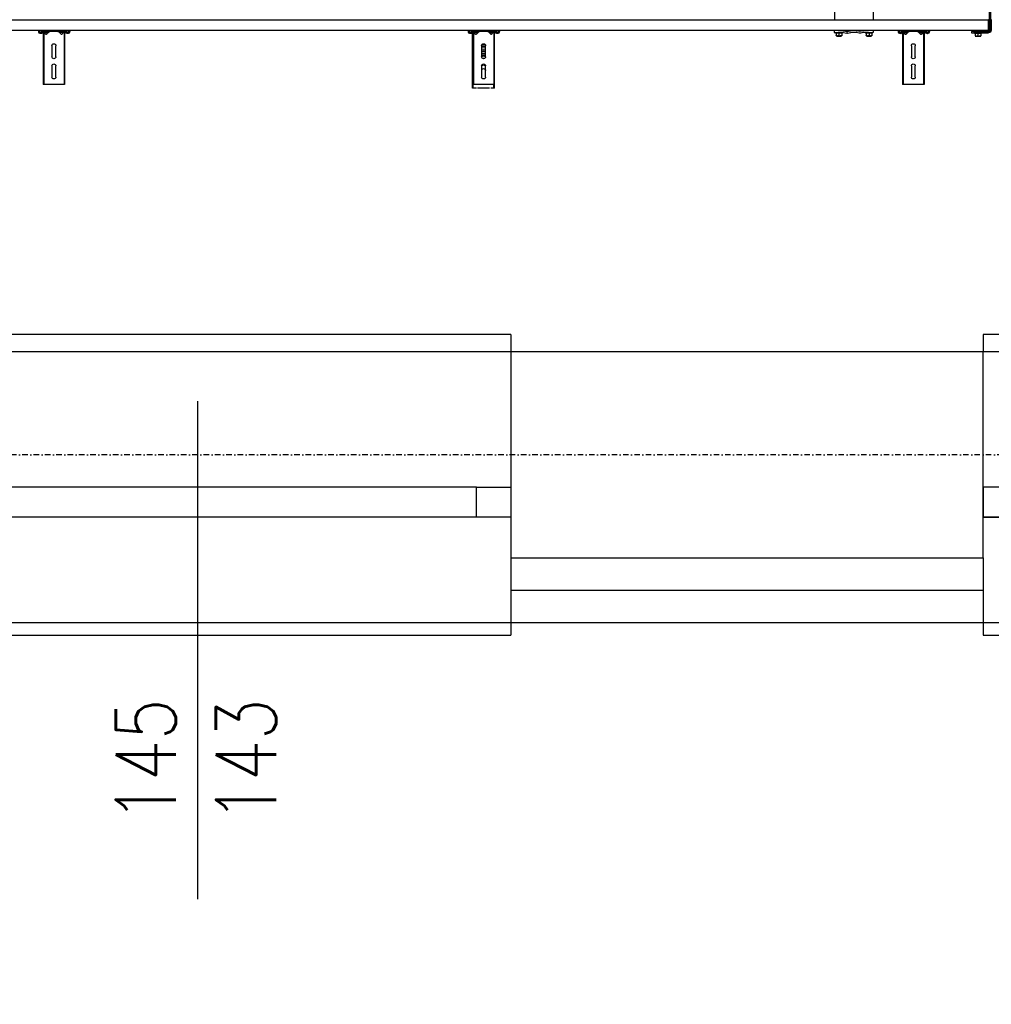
# Model space of a CAD drawing. Header units: centimetres. Extents: x 0 to 55409, y -2708 to 14680.
# Tile 12 of 215: x 29751 to 29978, y 4998 to 5227. Entities that reach past the tile are written whole.
import ezdxf
from ezdxf.enums import TextEntityAlignment as Align

# ---------------------------------------------------------------- set-up
doc = ezdxf.new("R2010")
doc.units = ezdxf.units.CM
doc.header["$LTSCALE"] = 0.01
doc.linetypes.add('DASHDOT', pattern=[25.4, 12.7, -6.35, 0, -6.35])
for name, color, linetype in [('A_drzwi opis istniejące', 161, 'Continuous'), ('A_Ściany istniejące', 9, 'Continuous'), ('CKDRZWI_', 7, 'Continuous'), ('CKDRZWI_OPIS', 3, 'Continuous'), ('CKIZOLACJE', 2, 'Continuous'), ('CKOKNA', 4, 'Continuous'), ('CKOTOCZKI', 1, 'Continuous'), ('CKSIATKA', 7, 'DASHDOT'), ('CKWYMIAR', 3, 'Continuous'), ('PODKŁAD STAN ISTNIEJĄCY', 7, 'Continuous')]:
    doc.layers.add(name, color=color, linetype=linetype)
doc.layers.add('CKPOM_POWIERZ', color=1, linetype='Continuous', plot=False)
doc.layers.add('POWIERZCHNIA ZABUDOWY', color=111, linetype='Continuous', plot=False)
doc.styles.add('RomanS', font='romans.shx', dxfattribs={"width": 0.8})
doc.styles.add('SIMPLEX', font='simplex.shx', dxfattribs={"width": 0.7, "height": 17})
doc.styles.get("Standard").update_dxf_attribs({"font": 'ic-simplex.shx', "width": 0.8})
doc.linetypes.add('IZOLACJA_CIEPLNA_OS', pattern='A,0.001,[220,CADKON.SHX,S=0.05,R=0,X=0,Y=0],-1,[220,CADKON.SHX,S=0.05,R=180,X=1,Y=0],-1', length=2.001)
doc.dimstyles.new('Kopia2 CADKON cm', dxfattribs={"dimscale": 5, "dimtxt": 3, "dimasz": 2.5, "dimexe": 1.8, "dimexo": 5, "dimgap": 0.6, "dimtad": 1, "dimrnd": 0.5, "dimtxsty": 'Standard', "dimblk1": 'OBLIQUE', "dimblk2": 'OBLIQUE', "dimsah": 1, "dimcen": 2.5, "dimadec": 1, "dimazin": 2, "dimtfac": 1, "dimtix": 1, "dimtmove": 2, "dimatfit": 3, "dimldrblk": 'OPEN30', "dimfxl": 2, "dimfxlon": 1, "dimtfill": 1, "dimtolj": 1, "dimarcsym": 0})

# ---------------------------------------------------------------- blocks, each defined once
blk = doc.blocks.new('A$7E8719B1CAF')
at = {"color": 7, "linetype": 'Continuous', "lineweight": -3}
for p, q in [((2735.1, 209.2), (2735.1, 160.2)), ((2736.5, 209.2), (2735.1, 209.2)), ((2736.5, 209.2), (2736.5, 200)), ((2740.3, 209.2), (2736.5, 209.2)), ((2744, 209.2), (2740.3, 209.2)), ((2749.5, 209.2), (2746.5, 209.2)), ((2771.8, 209.2), (2749.5, 209.2)), ((2774.7, 209.2), (2771.8, 209.2)), ((2781, 209.2), (2777.3, 209.2)), ((2784.7, 209.2), (2781, 209.2)), ((2784.7, 209.2), (2784.7, 200)), ((2786.1, 209.2), (2784.7, 209.2)), ((2786.1, 209.2), (2786.1, 160.2)), ((1736.1, 200), (1734.9, 200)), ((1734.9, 88.5), (1734.9, 200)), ((1736.1, 88.5), (1736.1, 200)), ((1741.2, 200), (1736.1, 200)), ((1742.9, 200), (1741.2, 200)), ((1748.5, 200), (1742.9, 200)), ((1750.4, 200), (1748.5, 200)), ((1769.3, 200), (1750.4, 200)), ((1771.2, 200), (1769.3, 200)), ((1776.8, 200), (1771.2, 200)), ((1778.6, 200), (1776.8, 200)), ((1783.7, 200), (1778.6, 200)), ((1784.8, 200), (1783.7, 200)), ((1783.7, 88.5), (1783.7, 200)), ((1784.8, 88.5), (1784.8, 200)), ((2736.8, 200), (2735.7, 200)), ((2735.7, 88.5), (2735.7, 200)), ((2736.8, 88.5), (2736.8, 200)), ((2741.9, 200), (2736.8, 200)), ((2743.7, 200), (2741.9, 200)), ((2749.3, 200), (2743.7, 200)), ((2751.2, 200), (2749.3, 200)), ((2770.1, 200), (2751.2, 200)), ((2772, 200), (2770.1, 200)), ((2777.6, 200), (2772, 200)), ((2779.3, 200), (2777.6, 200)), ((2784.4, 200), (2779.3, 200)), ((2785.6, 200), (2784.4, 200)), ((2784.4, 88.5), (2784.4, 200)), ((2785.6, 88.5), (2785.6, 200)), ((3737.6, 200), (3736.4, 200)), ((3736.4, 88.5), (3736.4, 200)), ((3737.6, 88.5), (3737.6, 200)), ((3742.7, 200), (3737.6, 200)), ((3744.4, 200), (3742.7, 200)), ((3750, 200), (3744.4, 200)), ((3751.9, 200), (3750, 200)), ((3770.8, 200), (3751.9, 200)), ((3772.7, 200), (3770.8, 200)), ((3778.3, 200), (3772.7, 200)), ((3780.1, 200), (3778.3, 200)), ((3785.2, 200), (3780.1, 200)), ((3786.3, 200), (3785.2, 200)), ((3785.2, 88.5), (3785.2, 200)), ((3786.3, 88.5), (3786.3, 200)), ((1755.4, 157), (1755.4, 183)), ((1764.4, 183), (1764.4, 157)), ((2756.1, 157), (2756.1, 183)), ((2765.1, 183), (2765.1, 157)), ((3756.9, 157), (3756.9, 183)), ((3765.9, 183), (3765.9, 157)), ((2735.1, 160.2), (2735.1, 148.5)), ((2735.1, 148.5), (2735.1, 80.2)), ((2758.1, 153.3), (2758.1, 157)), ((2763.1, 157), (2763.1, 153.3)), ((2786.1, 160.2), (2786.1, 148.5)), ((2786.1, 148.5), (2786.1, 80.2)), ((1755.4, 110), (1755.4, 136)), ((1764.4, 136), (1764.4, 110)), ((2756.1, 110), (2756.1, 136)), ((2765.1, 136), (2765.1, 110)), ((3756.9, 110), (3756.9, 136)), ((3765.9, 136), (3765.9, 110)), ((3936.6, 75), (711.3, 75)), ((1724.9, 78.9), (1724.5, 75.5)), ((1726.4, 75.3), (1724.5, 75.5)), ((1726.9, 78.6), (1726.4, 75.3)), ((1727.2, 75.3), (1726.4, 75.3)), ((1727.6, 78.6), (1727.2, 75.3)), ((1730, 81.5), (1727.9, 81.5)), ((1730, 79.5), (1727.9, 79.5)), ((1730.8, 81.5), (1730, 81.5)), ((1731.2, 77.6), (1731, 78.6)), ((1733.1, 77.9), (1733, 78.9)), ((1733.9, 77.9), (1733.7, 78.9)), ((1750.4, 77), (1734.1, 77)), ((1786.4, 75), (1734.1, 75)), ((1734.9, 78.4), (1734.9, 88.5)), ((1736.1, 77.5), (1734.9, 78.4)), ((1736.1, 77.5), (1736.1, 88.5)), ((1741.2, 83.3), (1736.1, 77.5)), ((1746.6, 79), (1738.6, 79)), ((1738.6, 79), (1738.6, 77)), ((1748.5, 77.8), (1742.9, 83.4)), ((1747, 79), (1746.6, 79)), ((1746.6, 77), (1746.6, 79)), ((1747, 77), (1747, 79)), ((1752.7, 77), (1750.4, 77)), ((1767, 77), (1752.7, 77)), ((1769.3, 77), (1767, 77)), ((1786.4, 77), (1769.3, 77)), ((1776.8, 83.4), (1771.2, 77.8)), ((1782.1, 79), (1774.1, 79)), ((1774.1, 79), (1774.1, 77)), ((1783.7, 77.5), (1778.6, 83.3)), ((1782.4, 79), (1782.1, 79)), ((1782.1, 77), (1782.1, 79)), ((1782.5, 77), (1782.5, 78.8)), ((1783.7, 77.5), (1783.7, 88.5)), ((1784.8, 78.4), (1783.7, 77.5)), ((1784.8, 78.4), (1784.8, 88.5)), ((1787.1, 75), (1786.4, 75)), ((1787.5, 78.9), (1787.4, 77.9)), ((1789.5, 78.6), (1789.3, 77.6)), ((1790.2, 78.6), (1790.1, 77.6)), ((1792.6, 81.5), (1790.5, 81.5)), ((1792.6, 79.5), (1790.5, 79.5)), ((1793.4, 81.5), (1792.6, 81.5)), ((1794.1, 75.3), (1793.6, 78.6)), ((1794.1, 75.3), (1796, 75.5)), ((1794.8, 75.3), (1794.1, 75.3)), ((1794.8, 75.3), (1796.8, 75.5)), ((1796, 75.5), (1795.6, 78.9)), ((1796.8, 75.5), (1796, 75.5)), ((1796.8, 75.5), (1796.3, 78.9)), ((2725.6, 78.9), (2725.2, 75.5)), ((2727.2, 75.3), (2725.2, 75.5)), ((2727.6, 78.6), (2727.2, 75.3)), ((2727.9, 75.3), (2727.2, 75.3)), ((2728.3, 78.6), (2727.9, 75.3)), ((2730.8, 81.5), (2728.6, 81.5)), ((2730.8, 79.5), (2728.6, 79.5)), ((2731.5, 81.5), (2730.8, 81.5)), ((2731.9, 77.6), (2731.7, 78.6)), ((2733.9, 77.9), (2733.7, 78.9)), ((2734.6, 77.9), (2734.4, 78.9)), ((2751.2, 77), (2734.8, 77)), ((2787.1, 75), (2734.8, 75)), ((2735.1, 80.2), (2735.1, 79.9)), ((2735.7, 79.4), (2735.1, 79.9)), ((2735.7, 78.4), (2735.7, 88.5)), ((2736.8, 77.5), (2735.7, 78.4)), ((2736.8, 77.5), (2736.8, 88.5)), ((2741.9, 83.3), (2736.8, 77.5)), ((2747.3, 79), (2739.3, 79)), ((2739.3, 79), (2739.3, 77)), ((2749.3, 77.8), (2743.7, 83.4)), ((2746.5, 79.8), (2744, 82.7)), ((2747.7, 79), (2747.3, 79)), ((2747.3, 77), (2747.3, 79)), ((2747.7, 77), (2747.7, 79)), ((2753.5, 77), (2751.2, 77)), ((2767.8, 77), (2753.5, 77)), ((2770.1, 77), (2767.8, 77)), ((2787.1, 77), (2770.1, 77)), ((2777.6, 83.4), (2772, 77.8)), ((2777.3, 82.7), (2774.7, 79.8)), ((2782.8, 79), (2774.8, 79)), ((2774.8, 79), (2774.8, 77)), ((2784.4, 77.5), (2779.3, 83.3)), ((2783.1, 79), (2782.8, 79)), ((2782.8, 77), (2782.8, 79)), ((2783.2, 77), (2783.2, 78.8)), ((2784.4, 77.5), (2784.4, 88.5)), ((2785.6, 78.4), (2784.4, 77.5)), ((2785.6, 78.4), (2785.6, 88.5)), ((2786.1, 79.9), (2785.6, 79.4)), ((2786.1, 80.2), (2786.1, 79.9)), ((2787.8, 75), (2787.1, 75)), ((2788.2, 78.9), (2788.1, 77.9)), ((2790.2, 78.6), (2790.1, 77.6)), ((2790.9, 78.6), (2790.8, 77.6)), ((2793.4, 81.5), (2791.2, 81.5)), ((2793.4, 79.5), (2791.2, 79.5)), ((2794.1, 81.5), (2793.4, 81.5)), ((2794.8, 75.3), (2794.3, 78.6)), ((2794.8, 75.3), (2796.7, 75.5)), ((2795.5, 75.3), (2794.8, 75.3)), ((2795.5, 75.3), (2797.5, 75.5)), ((2796.7, 75.5), (2796.3, 78.9)), ((2797.5, 75.5), (2796.7, 75.5)), ((2797.5, 75.5), (2797.1, 78.9)), ((3576.8, 79), (3586.7, 79)), ((3576.8, 75), (3576.8, 79)), ((3581.7, 81), (3580.3, 80.2)), ((3580.3, 80.2), (3596.1, 80.2)), ((3581.7, 87), (3581.7, 86.4)), ((3581.7, 86.4), (3585, 87)), ((3581.7, 87), (3585, 87)), ((3581.7, 80.4), (3581.7, 86.4)), ((3585.2, 88.5), (3584.2, 87.5)), ((3584.2, 87.5), (3592.2, 87.5)), ((3584.2, 87.5), (3584.2, 87)), ((3585, 88.3), (3585, 87)), ((3585, 87), (3591.5, 87)), ((3591.2, 88.5), (3585.2, 88.5)), ((3598.6, 79), (3586.7, 79)), ((3588.2, 86.4), (3591.5, 87)), ((3588.2, 80.4), (3588.2, 86.4)), ((3592.2, 87.5), (3591.2, 88.5)), ((3591.4, 88.3), (3591.4, 87)), ((3591.5, 87), (3594.7, 87)), ((3592.2, 87), (3592.2, 87.5)), ((3594.7, 86.4), (3594.7, 87)), ((3594.7, 80.4), (3594.7, 86.4)), ((3596.1, 80.2), (3594.7, 81)), ((3598.6, 79), (3605.4, 80.8)), ((3599.5, 75), (3599.5, 75)), ((3599.6, 75.1), (3606.5, 77)), ((3600.5, 75.1), (3607.2, 76.9)), ((3607.6, 81), (3606.7, 81)), ((3607, 77), (3613.8, 75.1)), ((3608, 80.8), (3614.8, 79)), ((3608.9, 80.8), (3615.7, 79)), ((3628.6, 79), (3614.8, 79)), ((3635.4, 80.8), (3628.6, 79)), ((3629.5, 75), (3629.5, 75)), ((3636.5, 77), (3629.6, 75.1)), ((3637.2, 76.9), (3630.5, 75.1)), ((3637.6, 81), (3636.7, 81)), ((3643.8, 75.1), (3637, 77)), ((3644.8, 79), (3638, 80.8)), ((3645.7, 79), (3638.9, 80.8)), ((3656.7, 79), (3644.8, 79)), ((3651.7, 81), (3650.3, 80.2)), ((3650.3, 80.2), (3666.1, 80.2)), ((3651.7, 87), (3651.7, 86.4)), ((3651.7, 86.4), (3655, 87)), ((3651.7, 87), (3655, 87)), ((3651.7, 80.4), (3651.7, 86.4)), ((3655.2, 88.5), (3654.2, 87.5)), ((3654.2, 87.5), (3662.2, 87.5)), ((3654.2, 87.5), (3654.2, 87)), ((3655, 88.3), (3655, 87)), ((3655, 87), (3661.5, 87)), ((3661.2, 88.5), (3655.2, 88.5)), ((3656.7, 79), (3666.8, 79)), ((3658.2, 86.4), (3661.5, 87)), ((3658.2, 80.4), (3658.2, 86.4)), ((3662.2, 87.5), (3661.2, 88.5)), ((3661.4, 88.3), (3661.4, 87)), ((3661.5, 87), (3664.7, 87)), ((3662.2, 87), (3662.2, 87.5)), ((3664.7, 86.4), (3664.7, 87)), ((3664.7, 80.4), (3664.7, 86.4)), ((3666.1, 80.2), (3664.7, 81)), ((3667.6, 79), (3666.8, 79)), ((3727, 78.9), (3726.6, 75.5)), ((3728.6, 75.3), (3726.6, 75.5)), ((3729, 78.6), (3728.6, 75.3)), ((3728.6, 75.3), (3729.3, 75.3)), ((3729.7, 78.6), (3729.3, 75.3)), ((3732.2, 81.5), (3730, 81.5)), ((3732.2, 79.5), (3730, 79.5)), ((3732.2, 81.5), (3732.9, 81.5)), ((3733.3, 77.6), (3733.2, 78.6)), ((3735.3, 77.9), (3735.2, 78.9)), ((3736, 77.9), (3735.9, 78.9)), ((3751.9, 77), (3736.3, 77)), ((3736.4, 78.4), (3736.4, 88.5)), ((3737.6, 77.5), (3736.4, 78.4)), ((3737.6, 77.5), (3737.6, 88.5)), ((3742.7, 83.3), (3737.6, 77.5)), ((3740.7, 79), (3748.7, 79)), ((3740.7, 79), (3740.7, 77)), ((3750, 77.8), (3744.4, 83.4)), ((3748.7, 79), (3748.8, 79)), ((3748.7, 77), (3748.7, 79)), ((3749.2, 77), (3749.2, 78.6)), ((3754.2, 77), (3751.9, 77)), ((3768.5, 77), (3754.2, 77)), ((3770.8, 77), (3768.5, 77)), ((3788.5, 77), (3770.8, 77)), ((3778.3, 83.4), (3772.7, 77.8)), ((3776.2, 79), (3783.9, 79)), ((3776.2, 79), (3776.2, 77)), ((3785.2, 77.5), (3780.1, 83.3)), ((3784.2, 77), (3784.2, 78.6)), ((3784.7, 77), (3784.7, 78.1)), ((3785.2, 77.5), (3785.2, 88.5)), ((3786.3, 78.4), (3785.2, 77.5)), ((3786.3, 78.4), (3786.3, 88.5)), ((3789.6, 78.9), (3789.5, 77.9)), ((3791.6, 78.6), (3791.5, 77.6)), ((3792.3, 78.6), (3792.2, 77.6)), ((3794.8, 81.5), (3792.6, 81.5)), ((3794.8, 79.5), (3792.6, 79.5)), ((3794.8, 81.5), (3795.5, 81.5)), ((3796.2, 75.3), (3795.8, 78.6)), ((3796.2, 75.3), (3798.2, 75.5)), ((3796.2, 75.3), (3796.9, 75.3)), ((3796.9, 75.3), (3798.9, 75.5)), ((3798.2, 75.5), (3797.8, 78.9)), ((3798.2, 75.5), (3798.9, 75.5)), ((3798.9, 75.5), (3798.5, 78.9)), ((3896.6, 77), (3896.6, 80)), ((3896.6, 80), (3901.6, 80)), ((3901.6, 77), (3896.6, 77)), ((3901.6, 80), (3935.6, 80)), ((3901.6, 77), (3935.6, 77)), ((3905.4, 82), (3904, 81.2)), ((3904, 81.2), (3919.8, 81.2)), ((3905.4, 87.4), (3908.6, 88)), ((3905.4, 88), (3908.6, 88)), ((3905.4, 81.4), (3905.4, 87.4)), ((3907.9, 77), (3907.9, 75)), ((3908.9, 88.5), (3908.4, 88)), ((3908.6, 88), (3915.1, 88)), ((3908.7, 77), (3908.7, 75)), ((3914.9, 88.5), (3908.9, 88.5)), ((3911.9, 87.4), (3915.1, 88)), ((3911.9, 81.4), (3911.9, 87.4)), ((3915.4, 88.5), (3914.9, 88.5)), ((3915.4, 88), (3914.9, 88.5)), ((3915.1, 88), (3918.4, 88)), ((3915.2, 77), (3915.2, 75)), ((3915.9, 88), (3915.4, 88.5)), ((3915.6, 77), (3915.6, 75)), ((3915.9, 75), (3915.9, 77)), ((3916.4, 75), (3916.4, 77)), ((3918.4, 88), (3918.9, 88)), ((3918.4, 81.4), (3918.4, 87.4)), ((3919.8, 81.2), (3918.4, 82)), ((3918.5, 81.4), (3918.5, 87.4)), ((3918.9, 81.8), (3918.9, 87.4)), ((3918.9, 81.7), (3918.9, 87.4)), ((3920.3, 81.2), (3918.9, 82)), ((3919.8, 81.2), (3920.3, 81.2)), ((3936.5, 80), (3935.6, 80)), ((3936.6, 75), (3936.9, 75)), ((3936.9, 73), (3936.6, 73)), ((3936.6, 70.5), (3936.6, 54)), ((3936.6, 54), (3936.6, 70.5)), ((3937, 69.2), (3936.6, 69.2)), ((3937.1, 75), (3936.9, 75)), ((3936.9, 73.8), (3937, 71.1)), ((3937, 69.2), (3936.9, 71.9)), ((3937, 70.5), (3937, 54)), ((3937.3, 75), (3937.1, 75)), ((3937.1, 73), (3937.3, 73)), ((3937.1, 54), (3937.1, 70.5)), ((3937.4, 69.2), (3937.1, 69.2)), ((3937.5, 71.1), (3937.4, 73.8)), ((3937.4, 71.9), (3937.4, 69.2)), ((3938.6, 74), (3938.6, -28)), ((3941.6, 74), (3941.6, -28)), ((3942.5, 55.6), (3942.5, 74)), ((711.3, 49.5), (3936.6, 49.5)), ((3577.7, 12), (3577.7, 49.5)), ((3667.7, 12), (3667.7, 49.5)), ((3667.7, 12), (3667.7, 49.5)), ((3936.9, 51.8), (3936.6, 51.8)), ((3936.6, 51.5), (3936.6, 49.5)), ((3936.6, 51.5), (3936.6, 51.5)), ((3937, 50), (3936.6, 50)), ((3936.6, 49.5), (3937.1, 49.5)), ((3936.6, 49.5), (3936.6, 49.5)), ((3936.9, 51.8), (3937, 53.8)), ((3937, 50), (3936.9, 51.8)), ((3937, 52), (3937, 50)), ((3937.4, 51.8), (3937.1, 51.8)), ((3937.1, 49.5), (3937.1, 51.5)), ((3937.1, 51.5), (3937.1, 51.5)), ((3937.4, 50), (3937.1, 50)), ((3937.1, 49.5), (3937.1, 49.5)), ((3937.4, 53.8), (3937.4, 51.8)), ((3937.4, 50), (3937.5, 52)), ((3937.4, 51.8), (3937.4, 50))]:
    blk.add_line(p, q, dxfattribs=at)
for centre, radius, start, end in [((1759.9, 183), 4.5, 0, 180), ((2760.6, 183), 4.5, 0, 180), ((3761.4, 183), 4.5, 0, 180), ((2760.6, 167.7), 4.5, 180, 204.8333), ((2760.6, 167.7), 4.5, 204.8333, 247.887), ((2760.6, 167.7), 4.5, 247.887, 292.113), ((2760.6, 167.7), 4.5, 292.113, 335.1667), ((2760.6, 167.7), 4.5, 335.1667, 0), ((1759.9, 157), 4.5, 180, 0), ((1759.9, 136), 4.5, 0, 180), ((2760.6, 157), 4.5, 180, 0), ((2760.6, 136), 4.5, 0, 180), ((3761.4, 157), 4.5, 180, 0), ((3761.4, 136), 4.5, 0, 180), ((1759.9, 110), 4.5, 180, 0), ((2760.6, 110), 4.5, 180, 0), ((3761.4, 110), 4.5, 180, 0), ((1742.1, 82.5), 1.2, 45, 139), ((1750.4, 79.7), 2.7, 225, 270), ((1769.3, 79.7), 2.7, 270, 315), ((1777.7, 82.5), 1.2, 41, 135), ((2742.8, 82.5), 1.2, 45, 139), ((2742.1, 81), 2.5, 41.7437, 90.8636), ((2749.5, 82.5), 4, 221.7437, 241.045), ((2749.5, 82.5), 4, 244.0697, 253.9618), ((2751.2, 79.7), 2.7, 225, 270), ((2770.1, 79.7), 2.7, 270, 315), ((2771.8, 82.5), 4, 286.0382, 318.2563), ((2779.1, 81), 2.5, 89.5395, 138.2563), ((2778.4, 82.5), 1.2, 41, 135), ((3580.3, 79.6), 0.6, 90, 270), ((3585, 71.5), 9.46, 69.9158, 110.0842), ((3584.8, 77), 10, 70.3966, 89.3472), ((3591.5, 71.5), 9.46, 69.9158, 110.0842), ((3591.3, 77), 10, 70.3966, 89.3472), ((3596.1, 79.6), 0.6, 270, 90), ((3598.6, 79), 4, 270, 285.0005), ((3599.5, 79), 4, 270, 285.0005), ((3606.7, 76), 5, 74.9995, 105.0005), ((3606.7, 76), 1, 74.9995, 105.0005), ((3607.6, 76), 5, 74.9995, 90), ((3614.8, 79), 4, 254.9995, 270), ((3628.6, 79), 4, 270, 285.0005), ((3629.5, 79), 4, 270, 285.0005), ((3636.7, 76), 5, 74.9995, 105.0005), ((3636.7, 76), 1, 74.9995, 105.0005), ((3637.6, 76), 5, 74.9995, 90), ((3644.8, 79), 4, 254.9995, 270), ((3650.3, 79.6), 0.6, 90, 270), ((3655, 71.5), 9.46, 69.9158, 110.0842), ((3654.8, 77), 10, 70.3966, 89.3472), ((3661.5, 71.5), 9.46, 69.9158, 110.0842), ((3661.3, 77), 10, 70.3966, 89.3472), ((3666.1, 79.6), 0.6, 270, 90), ((3743.6, 82.5), 1.2, 45, 139), ((3751.9, 79.7), 2.7, 225, 270), ((3770.8, 79.7), 2.7, 270, 315), ((3779.2, 82.5), 1.2, 41, 135), ((3904, 80.6), 0.6, 90, 270), ((3909.7, 87.5), 4.31, 172.9062, 180.6366), ((3908.6, 72.6), 9.37, 69.8159, 110.1841), ((3908.5, 78.1), 9.93, 70.3005, 89.3422), ((3915.1, 72.4), 9.56, 70.0132, 109.9868), ((3915, 77.9), 10.1, 70.4904, 89.3522), ((3922.7, 87.5), 4.31, 172.9062, 180.6366), ((3914.1, 87.5), 4.36, 359.401, 7.0562), ((3923.2, 87.5), 4.31, 172.9062, 180.6366), ((3919.8, 80.6), 0.6, 270, 90), ((3920.3, 80.6), 0.6, 270, 90)]:
    blk.add_arc(centre, radius, start, end, dxfattribs=at)
for centre, major_axis, ratio, start_param, end_param in [((2760.6, 138.7), (-4.5, 0), 0.220826, 4.012655, 5.412123), ((2760.6, 134.9), (-4.5, 0), 0.220826, 0, 3.141593), ((2760.6, 132.9), (4.5, 0), 0.220826, 3.141593, 6.283185), ((2760.6, 128.1), (-4.5, 0), 0.220826, 3.141593, 6.283185), ((2760.6, 124.3), (-4.5, 0), 0.220826, 0, 3.141593), ((2760.6, 122.3), (4.5, 0), 0.220826, 3.141593, 6.283185), ((2760.6, 117.5), (-4.5, 0), 0.220826, 3.141593, 6.283185), ((2760.6, 113.7), (-4.5, 0), 0.220826, 0, 3.141593), ((2760.6, 111.7), (4.5, 0), 0.220826, 3.141593, 6.283185), ((2760.6, 106.9), (-4.5, 0), 0.220826, 3.744806, 5.679972), ((1727.9, 78.5), (0, 3), 0.999962, 0, 1.448623), ((1727.9, 78.5), (0, 1), 0.999962, 0, 1.448623), ((1728.6, 78.5), (0, 1), 0.999962, 0, 1.448623), ((1730, 78.5), (0, -3), 0.999962, 1.692969, 3.141593), ((1730, 78.5), (0, -1), 0.999962, 1.692969, 3.141593), ((1730.8, 78.5), (0, -3), 0.999962, 1.692969, 3.141593), ((1734.1, 78), (0, -3), 0.999962, 4.834562, 6.283185), ((1734.1, 78), (0, -1), 0.999962, 4.834562, 6.283185), ((1734.8, 78), (0, -1), 0.999962, 4.834562, 6.283185), ((1786.4, 78), (0, 1), 0.999962, 3.141593, 4.590216), ((1786.4, 78), (0, 3), 0.999962, 3.141593, 4.590216), ((1787.1, 78), (0, 3), 0.999962, 3.141593, 4.590216), ((1790.5, 78.5), (0, 3), 0.999962, 0, 1.448623), ((1790.5, 78.5), (0, 1), 0.999962, 0, 1.448623), ((1791.2, 78.5), (0, 1), 0.999962, 0, 1.448623), ((1792.6, 78.5), (0, -3), 0.999962, 1.692969, 3.141593), ((1792.6, 78.5), (0, -1), 0.999962, 1.692969, 3.141593), ((1793.4, 78.5), (0, -3), 0.999962, 1.692969, 3.141593), ((2728.6, 78.5), (0, 3), 0.999962, 0, 1.448623), ((2728.6, 78.5), (0, 1), 0.999962, 0, 1.448623), ((2729.3, 78.5), (0, 1), 0.999962, 0, 1.448623), ((2730.8, 78.5), (0, -3), 0.999962, 1.692969, 3.141593), ((2730.8, 78.5), (0, -1), 0.999962, 1.692969, 3.141593), ((2731.5, 78.5), (0, -3), 0.999962, 1.692969, 3.141593), ((2734.8, 78), (0, -3), 0.999962, 4.834562, 6.283185), ((2734.8, 78), (0, -1), 0.999962, 4.834562, 6.283185), ((2735.6, 78), (0, -1), 0.999962, 4.834562, 6.283185), ((2787.1, 78), (0, 1), 0.999962, 3.141593, 4.590216), ((2787.1, 78), (0, 3), 0.999962, 3.141593, 4.590216), ((2787.8, 78), (0, 3), 0.999962, 3.141593, 4.590216), ((2791.2, 78.5), (0, 3), 0.999962, 0, 1.448623), ((2791.2, 78.5), (0, 1), 0.999962, 0, 1.448623), ((2791.9, 78.5), (0, 1), 0.999962, 0, 1.448623), ((2793.4, 78.5), (0, -3), 0.999962, 1.692969, 3.141593), ((2793.4, 78.5), (0, -1), 0.999962, 1.692969, 3.141593), ((2794.1, 78.5), (0, -3), 0.999962, 1.692969, 3.141593), ((3667.6, 72), (0, -7), 0.008727, 2.013707, 3.141593), ((3730, 78.5), (0, 3), 0.999962, 0, 1.448623), ((3730, 78.5), (0, 1), 0.999962, 0, 1.448623), ((3730.7, 78.5), (0, 1), 0.999962, 0, 1.448623), ((3732.2, 78.5), (0, -3), 0.999962, 1.692969, 3.141593), ((3732.2, 78.5), (0, -1), 0.999962, 1.692969, 3.141593), ((3732.9, 78.5), (0, -3), 0.999962, 1.692969, 3.141593), ((3736.3, 78), (0, -3), 0.999962, 4.834562, 6.283185), ((3736.3, 78), (0, -1), 0.999962, 4.834562, 6.283185), ((3737, 78), (0, -1), 0.999962, 4.834562, 6.283185), ((3788.5, 78), (0, 1), 0.999962, 3.141593, 4.590216), ((3788.5, 78), (0, 3), 0.999962, 3.141593, 4.590216), ((3789.2, 78), (0, 3), 0.999962, 3.141593, 4.590216), ((3792.6, 78.5), (0, 3), 0.999962, 0, 1.448623), ((3792.6, 78.5), (0, 1), 0.999962, 0, 1.448623), ((3793.3, 78.5), (0, 1), 0.999962, 0, 1.448623), ((3794.8, 78.5), (0, -3), 0.999962, 1.692969, 3.141593), ((3794.8, 78.5), (0, -1), 0.999962, 1.692969, 3.141593), ((3795.5, 78.5), (0, -3), 0.999962, 1.692969, 3.141593), ((3935.6, 74), (0, -6), 0.999962, 1.570796, 3.141593), ((3935.6, 74), (0, -3), 0.999962, 1.570796, 3.141593), ((3936.5, 74), (0, 6), 0.999962, 4.712389, 6.283185), ((3936.6, 70.5), (0, -4.5), 0.008727, 3.141593, 4.712389), ((3936.6, 70.5), (0, 2.5), 0.008727, 0, 1.570796), ((3936.9, 55), (0, 20), 0.008727, 5.934119, 6.283185), ((3936.9, 55), (0, -18), 0.008727, 2.792527, 3.141593), ((3937.1, 70.5), (0, -4.5), 0.008727, 3.141593, 4.712389), ((3936.9, 61.5), (0, 10.5), 0.008727, 3.577925, 5.855196), ((3936.9, 61.5), (0, -8.5), 0.008727, 0.436332, 2.704803), ((3937.1, 70.5), (0, 2.5), 0.008727, 0, 1.570796), ((3937.3, 55), (0, -20), 0.008727, 2.792527, 3.141593), ((3937.3, 55), (0, 18), 0.008727, 5.934119, 6.283185), ((3937.4, 61.5), (0, 8.5), 0.008727, 3.577925, 5.846396), ((3937.4, 61.5), (0, -10.5), 0.008727, 0.436332, 2.713603), ((3936.6, 54), (0, 2.5), 0.008727, 1.570796, 3.141593), ((3936.6, 54), (0, -4.5), 0.008727, 4.712389, 6.283185), ((3937.1, 54), (0, -4.5), 0.008727, 4.712389, 6.283185), ((3937.1, 54), (0, 2.5), 0.008727, 1.570796, 3.141593), ((3942.4, 55.6), (0, -10), 0.008727, 0.868012, 1.570796)]:
    blk.add_ellipse(centre, major_axis=major_axis, ratio=ratio, start_param=start_param, end_param=end_param, dxfattribs=at)
blk.add_open_spline([(3918.4, 81.4), (3918.4, 81.6), (3918.4, 81.8), (3918.4, 82), (3918.4, 82), (3918.4, 82), (3918.4, 82), (3918.4, 82)], degree=3, knots=[0, 0, 0, 0, 0.25, 0.25, 0.5, 0.5, 0.5083284, 0.5083284, 0.5083284, 0.5083284], dxfattribs=at)
blk = doc.blocks.new('A$7E8718815272C8')
at = {"layer": 'A_Ściany istniejące'}
for p, q in [((421.4, -612.5), (311.41, -612.5)), ((421.4, -660.5), (421.4, -612.5)), ((311.41, -660.5), (421.4, -660.5))]:
    blk.add_line(p, q, dxfattribs=at)
blk.add_lwpolyline([(311.41, -612.5), (311.41, -660.5)], dxfattribs=at)
at = {"layer": 'CKOKNA'}
for p, q in [((311.41, -608.5), (165.41, -608.5)), ((566.41, -608.5), (421.41, -608.5)), ((303.41, -644), (165.41, -644)), ((303.41, -651), (173.41, -651)), ((562.73, -651), (421.41, -651)), ((165.41, -678.5), (311.41, -678.5)), ((421.41, -678.5), (566.41, -678.5))]:
    blk.add_line(p, q, dxfattribs=at)
for points in [[(311.41, -608.5), (311.41, -612.5)], [(421.41, -608.5), (421.41, -612.5)], [(311.41, -675.5), (311.41, -678.5)], [(421.41, -675.5), (421.41, -678.5)]]:
    blk.add_lwpolyline(points, dxfattribs=at)
for points in [[(303.41, -644), (311.41, -644), (311.41, -651), (303.41, -651)], [(429.41, -644), (421.41, -644), (421.41, -651), (429.41, -651)]]:
    blk.add_lwpolyline(points, close=True, dxfattribs=at)
at = {"layer": 'CKOTOCZKI'}
blk.add_lwpolyline([(238.41, -624), (238.41, -739.93)], dxfattribs=at)
at = {"layer": 'A_drzwi opis istniejące', "style": 'SIMPLEX', "width": 0.8}
for tag, p in [('230', (1043.61, -607.59)), ('200', (1068.26, -607.78)), ('200', (1828.36, -1338.28)), ('90', (1803.7, -1338.09))]:
    blk.add_attdef(tag, text='', height=16, rotation=90, dxfattribs=at).set_placement(p, align=Align.CENTER)
for tag, p in [('80', (1900.82, -1184.7)), ('200', (1900.63, -1209.35))]:
    blk.add_attdef(tag, text='', height=16, dxfattribs=at).set_placement(p, align=Align.CENTER)
at = {"layer": 'CKDRZWI_OPIS', "insert": (219.39, -738.81), "char_height": 14, "width": 62.286, "attachment_point": 1, "rotation": 90, "style": 'RomanS'}
blk.add_mtext('\\pqc;145\\P143', dxfattribs=at)
blk = doc.blocks.new('_OBLIQUE')
at = {"color": 0, "linetype": 'ByBlock'}
blk.add_line((-0.5, -0.5), (0.5, 0.5), dxfattribs=at)
blk = doc.blocks.new('*D491')
at = {"layer": 'CKWYMIAR', "color": 0, "lineweight": -2}
for p, q in [((29313.5, 5087.1), (29294.5, 5087.1)), ((29303.5, 5087.1), (29303.5, 4398.1)), ((29313.5, 4398.1), (29294.5, 4398.1))]:
    blk.add_line(p, q, dxfattribs=at)
at = {"layer": 'CKWYMIAR', "color": 0, "lineweight": -2, "xscale": 12.5, "yscale": 12.5, "zscale": 12.5}
for p, rotation in [((29303.5, 5087.1), 90), ((29303.5, 4398.1), 270)]:
    blk.add_blockref('_OBLIQUE', p, dxfattribs=dict(at, rotation=rotation))
at = {"layer": 'CKWYMIAR', "color": 0, "lineweight": -3, "insert": (29293, 4742.6), "char_height": 15, "attachment_point": 5, "rotation": 90, "bg_fill": 3, "box_fill_scale": 1.1, "bg_fill_color": 256, "bg_fill_true_color": 13158600, "bg_fill_transparency": 0}
blk.add_mtext('\\A1;689', dxfattribs=at)
blk = doc.blocks.new('_Open30')
at = {"color": 0, "linetype": 'ByBlock', "lineweight": -2}
for p, q in [((-1, 0.268), (0, 0)), ((0, 0), (-1, -0.268)), ((0, 0), (-1, 0))]:
    blk.add_line(p, q, dxfattribs=at)
blk = doc.blocks.new('*D492')
at = {"layer": 'CKWYMIAR', "color": 0, "lineweight": -2}
for p, q in [((29353.5, 5087.1), (29334.5, 5087.1)), ((29343.5, 5087.1), (29343.5, 4398.1)), ((29353.5, 4398.1), (29334.5, 4398.1))]:
    blk.add_line(p, q, dxfattribs=at)
at = {"layer": 'CKWYMIAR', "color": 0, "lineweight": -2, "xscale": 12.5, "yscale": 12.5, "zscale": 12.5}
for p, rotation in [((29343.5, 5087.1), 90), ((29343.5, 4398.1), 270)]:
    blk.add_blockref('_OBLIQUE', p, dxfattribs=dict(at, rotation=rotation))
at = {"layer": 'CKWYMIAR', "color": 0, "lineweight": -3, "insert": (29333, 4742.6), "char_height": 15, "attachment_point": 5, "rotation": 90, "bg_fill": 3, "box_fill_scale": 1.1, "bg_fill_color": 256, "bg_fill_true_color": 13158600, "bg_fill_transparency": 0}
blk.add_mtext('\\A1;689', dxfattribs=at)
blk = doc.blocks.new('*D493')
at = {"layer": 'CKWYMIAR', "color": 0, "lineweight": -2}
for p, q in [((29393.5, 5087.1), (29374.5, 5087.1)), ((29383.5, 5087.1), (29383.5, 4913.6)), ((29393.5, 4913.6), (29374.5, 4913.6))]:
    blk.add_line(p, q, dxfattribs=at)
at = {"layer": 'CKWYMIAR', "color": 0, "lineweight": -2, "xscale": 12.5, "yscale": 12.5, "zscale": 12.5}
for p, rotation in [((29383.5, 5087.1), 90), ((29383.5, 4913.6), 270)]:
    blk.add_blockref('_OBLIQUE', p, dxfattribs=dict(at, rotation=rotation))
at = {"layer": 'CKWYMIAR', "color": 0, "lineweight": -3, "insert": (29371.58, 5000.35), "char_height": 15, "attachment_point": 5, "rotation": 90, "bg_fill": 3, "box_fill_scale": 1.1, "bg_fill_color": 256, "bg_fill_true_color": 13158600, "bg_fill_transparency": 0}
blk.add_mtext('\\A1;173,5', dxfattribs=at)
blk = doc.blocks.new('A$7E8A383135198')
at = {"layer": 'CKSIATKA', "ltscale": 10}
blk.add_line((2215, -651.43), (-268, -651.43), dxfattribs=at)

msp = doc.modelspace()

# ---------------------------------------------------------------- linework, layer by layer
at = {"layer": 'CKIZOLACJE'}
for points in [[(29865.644, 5102.104), (29865.644, 5087.104)], [(29975.636, 5102.104), (29975.636, 5087.104)], [(29865.644, 5087.104), (29975.636, 5087.104)]]:
    msp.add_lwpolyline(points, dxfattribs=at)
at = {"layer": 'CKIZOLACJE', "linetype": 'IZOLACJA_CIEPLNA_OS', "ltscale": 5.5}
msp.add_lwpolyline([(29865.644, 5094.604), (29975.636, 5094.604)], dxfattribs=at)
at = {"layer": 'CKPOM_POWIERZ'}
msp.add_lwpolyline([(29616.644, 5226.104, 0.0000171), (29603.236, 5226.104, 0.0000171), (29603.234, 5714.104), (31730.236, 5724.076), (31730.236, 5161.611), (30722.051, 5161.611), (30722.14, 5150.104), (29616.644, 5150.104)], format="xyb", close=True, dxfattribs=at)

# ---------------------------------------------------------------- block references
at = {"layer": 'CKDRZWI_', "xscale": -0.1, "yscale": 0.1, "zscale": 0.1, "rotation": 180}
msp.add_blockref('A$7E8719B1CAF', (29583.236, 5232.354), dxfattribs=at)
at = {"layer": 'PODKŁAD STAN ISTNIEJĄCY'}
msp.add_blockref('A$7E8718815272C8', (29554.236, 5762.604), dxfattribs=at)

# ---------------------------------------------------------------- next in the draw order: dimensions: what is measured, and where the dimension line sits
at = {"layer": 'CKWYMIAR', "lineweight": -3}
dim = msp.add_linear_dim(base=(29303.502, 4398.104), p1=(29539.236, 5087.104), p2=(30795.736, 4398.104), angle=90, dimstyle='Kopia2 CADKON cm', override={"dimtxt": 3}, dxfattribs=at)
dim.commit()
dim.dimension.update_dxf_attribs({"geometry": '*D491', "text_midpoint": (29293.002, 4742.604)})

# ---------------------------------------------------------------- next in the draw order: dimensions: what is measured, and where the dimension line sits
dim = msp.add_linear_dim(base=(29343.502, 4398.104), p1=(29539.236, 5087.104), p2=(30795.736, 4398.104), angle=90, dimstyle='Kopia2 CADKON cm', override={"dimtxt": 3}, dxfattribs=at)
dim.commit()
dim.dimension.update_dxf_attribs({"geometry": '*D492', "text_midpoint": (29333.002, 4742.604)})

# ---------------------------------------------------------------- next in the draw order: dimensions: what is measured, and where the dimension line sits
dim = msp.add_linear_dim(base=(29383.502, 4913.604), p1=(29539.236, 5087.104), p2=(30863.991, 4913.604), angle=90, dimstyle='Kopia2 CADKON cm', override={"dimtxt": 3}, dxfattribs=at)
dim.commit()
dim.dimension.update_dxf_attribs({"geometry": '*D493', "text_midpoint": (29371.577, 5000.354)})

# ---------------------------------------------------------------- next in the draw order: linework, layer by layer
at = {"layer": 'POWIERZCHNIA ZABUDOWY'}
msp.add_lwpolyline([(29539.236, 5777.537), (29539.236, 5087.104), (30795.736, 5087.104), (30795.736, 4398.104), (32304.236, 4398.104), (32304.236, 4558.252), (32721.236, 4558.252), (32721.236, 5787.604), (31784.236, 5787.604), (29539.236, 5777.537)], dxfattribs=at)

# ---------------------------------------------------------------- next in the draw order: block references
at = {"layer": 'CKIZOLACJE'}
msp.add_blockref('A$7E8A383135198', (29539.236, 5777.537), dxfattribs=at)

doc.saveas('drawing.dxf')
